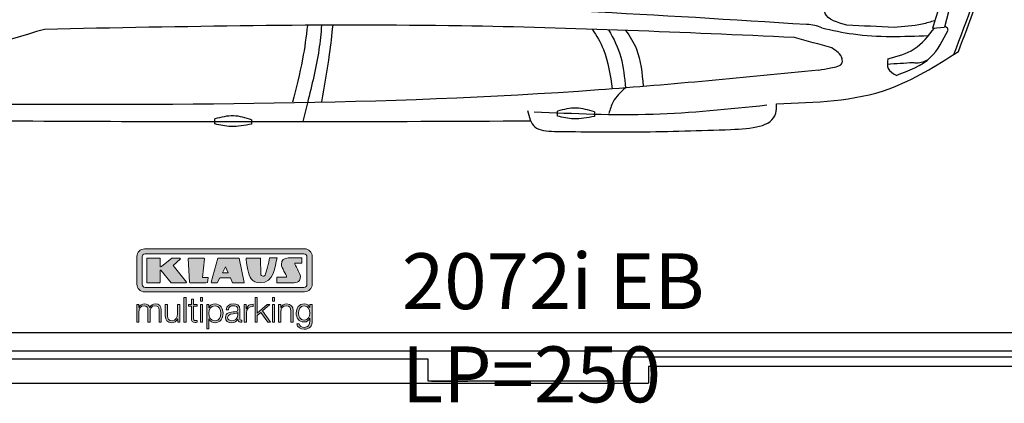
# Model space of a CAD drawing. Header units: millimetres. Extents: x 705 to 7297, y 228 to 3538.
# Tile 2 of 4: x 2918 to 5822, y 228 to 1360. Entities that reach past the tile are written whole.
import ezdxf

# ---------------------------------------------------------------- set-up
doc = ezdxf.new("R2010")
doc.units = ezdxf.units.MM
doc.layers.get('0').update_dxf_attribs({"lineweight": 25})
doc.layers.add('Car', color=10, linetype='Continuous', lineweight=25)
doc.layers.add('Logo', color=7, linetype='Continuous')
doc.styles.add('Aktuell-DIN', font='arial.ttf')

# ---------------------------------------------------------------- blocks, each defined once
blk = doc.blocks.new('KLAUS')
at = {"layer": 'Logo', "true_color": 0x7b7b7a}
h = blk.add_hatch(color=8, dxfattribs=at)
h.dxf.hatch_style = 2
edge = h.paths.add_edge_path()
edge.add_spline(control_points=[(3.6, 29.09), (2.88, 29.09), (2.3, 28.51), (2.3, 27.8), (2.3, 27.8), (2.3, 16.11), (2.3, 16.11), (2.3, 15.39), (2.88, 14.81), (3.6, 14.81), (3.6, 14.81), (71.16, 14.81), (71.16, 14.81), (71.88, 14.81), (72.46, 15.39), (72.46, 16.11), (72.46, 16.11), (72.46, 27.8), (72.46, 27.8), (72.46, 28.51), (71.88, 29.09), (71.16, 29.09), (71.16, 29.09), (3.6, 29.09), (3.6, 29.09), (3.6, 29.09), (3.6, 29.09), (3.6, 29.09)], knot_values=[0, 0, 0, 0, 1, 1, 1, 2, 2, 2, 3, 3, 3, 4, 4, 4, 5, 5, 5, 6, 6, 6, 7, 7, 7, 8, 8, 8, 9, 9, 9, 9], degree=3, periodic=0)
edge = h.paths.add_edge_path()
edge.add_spline(control_points=[(3.35, 31.23), (3.35, 31.23), (71.47, 31.23), (71.47, 31.23), (73.26, 31.23), (74.71, 29.77), (74.71, 27.99), (74.71, 27.99), (74.71, 16.17), (74.71, 16.17), (74.71, 14.38), (73.26, 12.93), (71.47, 12.93), (71.47, 12.93), (3.35, 12.93), (3.35, 12.93), (1.56, 12.93), (0.11, 14.38), (0.11, 16.17), (0.11, 16.17), (0.11, 27.99), (0.11, 27.99), (0.11, 29.77), (1.56, 31.23), (3.35, 31.23), (3.35, 31.23), (3.35, 31.23), (3.35, 31.23)], knot_values=[0, 0, 0, 0, 1, 1, 1, 2, 2, 2, 3, 3, 3, 4, 4, 4, 5, 5, 5, 6, 6, 6, 7, 7, 7, 8, 8, 8, 9, 9, 9, 9], degree=3, periodic=0)
h = blk.add_hatch(color=8, dxfattribs=at)
h.dxf.hatch_style = 2
edge = h.paths.add_edge_path()
edge.add_spline(control_points=[(4.5, 27.33), (4.5, 27.33), (9.7, 27.33), (9.7, 27.33), (9.84, 27.33), (9.96, 27.22), (9.96, 27.08), (9.96, 27.08), (9.96, 23.69), (9.96, 23.69), (9.96, 23.69), (9.94, 23.64), (10.04, 23.59), (10.14, 23.53), (10.2, 23.57), (10.2, 23.57), (10.2, 23.57), (10.51, 23.75), (10.51, 23.75), (10.51, 23.75), (14.94, 27.33), (14.94, 27.33), (14.94, 27.33), (18.41, 27.33), (18.41, 27.33), (18.41, 27.33), (18.49, 27.33), (18.56, 27.2), (18.65, 27.04), (18.53, 26.91), (18.53, 26.91), (18.53, 26.91), (15.49, 24.11), (15.49, 24.11), (15.49, 24.11), (21.14, 17.06), (21.14, 17.06), (21.14, 17.06), (21.13, 16.91), (21.13, 16.91), (21.08, 16.84), (20.99, 16.82), (20.99, 16.82), (20.99, 16.82), (14.7, 16.82), (14.7, 16.82), (14.7, 16.82), (10.26, 22.17), (10.26, 22.17), (10.26, 22.17), (10.19, 22.24), (10.08, 22.21), (9.97, 22.18), (9.96, 22.11), (9.96, 22.11), (9.96, 22.11), (9.96, 17.08), (9.96, 17.08), (9.96, 16.94), (9.84, 16.82), (9.7, 16.82), (9.7, 16.82), (4.5, 16.82), (4.5, 16.82), (4.36, 16.82), (4.25, 16.94), (4.25, 17.08), (4.25, 17.08), (4.25, 27.08), (4.25, 27.08), (4.25, 27.22), (4.36, 27.33), (4.5, 27.33), (4.5, 27.33), (4.5, 27.33), (4.5, 27.33)], knot_values=[0, 0, 0, 0, 1, 1, 1, 2, 2, 2, 3, 3, 3, 4, 4, 4, 5, 5, 5, 6, 6, 6, 7, 7, 7, 8, 8, 8, 9, 9, 9, 10, 10, 10, 11, 11, 11, 12, 12, 12, 13, 13, 13, 14, 14, 14, 15, 15, 15, 16, 16, 16, 17, 17, 17, 18, 18, 18, 19, 19, 19, 20, 20, 20, 21, 21, 21, 22, 22, 22, 23, 23, 23, 24, 24, 24, 25, 25, 25, 25], degree=3, periodic=0)
h = blk.add_hatch(color=8, dxfattribs=at)
h.dxf.hatch_style = 2
h.paths.add_polyline_path([(22.42, 17.06), (21.97, 27.15), (22.24, 27.33), (28.55, 27.33), (28.86, 26.97), (28.01, 19.08), (30.26, 19.07), (30.44, 18.95), (30.08, 16.95), (29.49, 16.82), (22.6, 16.82)])
h = blk.add_hatch(color=8, dxfattribs=at)
h.paths.add_polyline_path([(36.52, 21.01), (38.93, 21.01), (37.87, 23.57)])
h.paths.add_polyline_path([(34.52, 27.33), (43.65, 27.33), (45.76, 16.94), (45.57, 16.82), (40.83, 16.82), (39.89, 18.95), (35.42, 18.95), (34.27, 16.82), (31.78, 16.82), (31.66, 17)])
h = blk.add_hatch(color=8, dxfattribs=at)
h.dxf.hatch_style = 2
edge = h.paths.add_edge_path()
edge.add_spline(control_points=[(52.69, 27.32), (52.69, 27.32), (52.88, 20.14), (52.88, 20.14), (53.01, 19.89), (53.2, 19.77), (53.43, 19.71), (53.91, 19.59), (54.43, 19.57), (54.64, 20.03), (55.23, 21.34), (56.27, 25.45), (56.6, 27.33), (56.6, 27.33), (59.77, 27.33), (59.77, 27.33), (58.77, 23.9), (58.56, 16.82), (52.63, 16.76), (48.72, 16.72), (48.01, 19.35), (47.27, 22.24), (46.89, 23.68), (46.54, 27.33), (46.54, 27.33), (46.54, 27.33), (52.69, 27.32), (52.69, 27.32), (52.69, 27.32), (52.69, 27.32), (52.69, 27.32)], knot_values=[0, 0, 0, 0, 1, 1, 1, 2, 2, 2, 3, 3, 3, 4, 4, 4, 5, 5, 5, 6, 6, 6, 7, 7, 7, 8, 8, 8, 9, 9, 9, 10, 10, 10, 10], degree=3, periodic=0)
h = blk.add_hatch(color=8, dxfattribs=at)
h.dxf.hatch_style = 2
edge = h.paths.add_edge_path()
edge.add_spline(control_points=[(64.46, 27.33), (64.46, 27.33), (70.31, 27.33), (70.31, 27.33), (70.31, 26.52), (70.31, 26.02), (70.31, 25.12), (70.31, 25.12), (67.3, 25.12), (67.3, 25.12), (67.24, 25.04), (67.25, 25.11), (67.25, 24.91), (67.25, 24.88), (69.73, 20.38), (69.73, 19.57), (69.73, 16.4), (67.22, 16.81), (65.9, 16.82), (65.9, 16.82), (59.59, 16.82), (59.59, 16.82), (59.59, 17.76), (59.59, 18.23), (59.59, 19.14), (59.59, 19.14), (63.75, 19.14), (63.75, 19.14), (63.82, 19.22), (63.81, 19.11), (63.81, 19.31), (63.81, 20.32), (61.58, 23.06), (61.58, 24.63), (61.58, 26.33), (62.83, 27.34), (64.46, 27.33), (64.46, 27.33), (64.46, 27.33), (64.46, 27.33)], knot_values=[0, 0, 0, 0, 1, 1, 1, 2, 2, 2, 3, 3, 3, 4, 4, 4, 5, 5, 5, 6, 6, 6, 7, 7, 7, 8, 8, 8, 9, 9, 9, 10, 10, 10, 11, 11, 11, 12, 12, 12, 13, 13, 13, 13], degree=3, periodic=0)
at = {"layer": 'Logo', "true_color": 0xef7c00}
h = blk.add_hatch(color=30, dxfattribs=at)
h.dxf.hatch_style = 2
h.paths.add_polyline_path([(20.07, 0), (20.99, 0), (20.99, 10.45), (20.07, 10.45)])
h = blk.add_hatch(color=30, dxfattribs=at)
h.dxf.hatch_style = 2
edge = h.paths.add_edge_path()
edge.add_spline(control_points=[(24.22, 9.82), (24.22, 9.82), (23.3, 9.82), (23.3, 9.82), (23.3, 9.82), (23.3, 7.55), (23.3, 7.55), (23.3, 7.55), (21.98, 7.55), (21.98, 7.55), (21.98, 7.55), (21.98, 6.78), (21.98, 6.78), (21.98, 6.78), (23.3, 6.78), (23.3, 6.78), (23.3, 6.78), (23.3, 1.61), (23.3, 1.61), (23.28, 0.32), (23.71, -0.09), (24.94, -0.09), (25.22, -0.09), (25.48, -0.06), (25.76, -0.06), (25.76, -0.06), (25.76, 0.73), (25.76, 0.73), (25.5, 0.7), (25.23, 0.69), (24.97, 0.69), (24.31, 0.73), (24.22, 1.08), (24.22, 1.68), (24.22, 1.68), (24.22, 6.78), (24.22, 6.78), (24.22, 6.78), (25.76, 6.78), (25.76, 6.78), (25.76, 6.78), (25.76, 7.55), (25.76, 7.55), (25.76, 7.55), (24.22, 7.55), (24.22, 7.55), (24.22, 7.55), (24.22, 9.82), (24.22, 9.82), (24.22, 9.82), (24.22, 9.82), (24.22, 9.82)], knot_values=[0, 0, 0, 0, 1, 1, 1, 2, 2, 2, 3, 3, 3, 4, 4, 4, 5, 5, 5, 6, 6, 6, 7, 7, 7, 8, 8, 8, 9, 9, 9, 10, 10, 10, 11, 11, 11, 12, 12, 12, 13, 13, 13, 14, 14, 14, 15, 15, 15, 16, 16, 16, 17, 17, 17, 17], degree=3, periodic=0)
h = blk.add_hatch(color=30, dxfattribs=at)
h.paths.add_polyline_path([(27.1, 0), (28.03, 0), (28.03, 7.55), (27.1, 7.55)])
h.paths.add_polyline_path([(27.1, 8.98), (28.03, 8.98), (28.03, 10.45), (27.1, 10.45)])
h = blk.add_hatch(color=30, dxfattribs=at)
h.dxf.hatch_style = 2
h.paths.add_polyline_path([(50.4, 0), (51.32, 0), (51.32, 2.87), (52.82, 4.11), (55.8, 0), (56.96, 0), (53.52, 4.76), (56.74, 7.55), (55.51, 7.55), (51.32, 3.89), (51.32, 10.45), (50.4, 10.45)])
h = blk.add_hatch(color=30, dxfattribs=at)
h.paths.add_polyline_path([(57.74, 0), (58.66, 0), (58.66, 7.55), (57.74, 7.55)])
h.paths.add_polyline_path([(57.74, 8.98), (58.66, 8.98), (58.66, 10.45), (57.74, 10.45)])
h = blk.add_hatch(color=30, dxfattribs=at)
h.dxf.hatch_style = 2
edge = h.paths.add_edge_path()
edge.add_spline(control_points=[(0, 0), (0, 0), (0.92, 0), (0.92, 0), (0.92, 0), (0.92, 4.22), (0.92, 4.22), (0.94, 5.8), (1.58, 7), (3.18, 7), (4.35, 7), (4.77, 6.15), (4.76, 5.12), (4.76, 5.12), (4.76, 0), (4.76, 0), (4.76, 0), (5.68, 0), (5.68, 0), (5.68, 0), (5.68, 4.27), (5.68, 4.27), (5.68, 5.68), (6.14, 7), (7.73, 7), (9.05, 7), (9.52, 6.32), (9.52, 5.08), (9.52, 5.08), (9.52, 0), (9.52, 0), (9.52, 0), (10.44, 0), (10.44, 0), (10.44, 0), (10.44, 5.12), (10.44, 5.12), (10.44, 6.91), (9.59, 7.77), (7.94, 7.77), (6.94, 7.77), (5.99, 7.29), (5.54, 6.3), (5.26, 7.29), (4.36, 7.77), (3.37, 7.77), (2.17, 7.77), (1.38, 7.19), (0.89, 6.28), (0.89, 6.28), (0.85, 6.28), (0.85, 6.28), (0.85, 6.28), (0.85, 7.55), (0.85, 7.55), (0.85, 7.55), (0, 7.55), (0, 7.55), (0, 7.55), (0, 0), (0, 0), (0, 0), (0, 0), (0, 0)], knot_values=[0, 0, 0, 0, 1, 1, 1, 2, 2, 2, 3, 3, 3, 4, 4, 4, 5, 5, 5, 6, 6, 6, 7, 7, 7, 8, 8, 8, 9, 9, 9, 10, 10, 10, 11, 11, 11, 12, 12, 12, 13, 13, 13, 14, 14, 14, 15, 15, 15, 16, 16, 16, 17, 17, 17, 18, 18, 18, 19, 19, 19, 20, 20, 20, 21, 21, 21, 21], degree=3, periodic=0)
h = blk.add_hatch(color=30, dxfattribs=at)
h.dxf.hatch_style = 2
edge = h.paths.add_edge_path()
edge.add_spline(control_points=[(18.31, 7.55), (18.31, 7.55), (17.39, 7.55), (17.39, 7.55), (17.39, 7.55), (17.39, 3.59), (17.39, 3.59), (17.39, 2.05), (16.7, 0.56), (15.12, 0.56), (13.66, 0.56), (13.15, 1.27), (13.1, 2.64), (13.1, 2.64), (13.1, 7.55), (13.1, 7.55), (13.1, 7.55), (12.18, 7.55), (12.18, 7.55), (12.18, 7.55), (12.18, 2.65), (12.18, 2.65), (12.18, 0.89), (12.93, -0.22), (14.83, -0.22), (15.96, -0.22), (16.95, 0.35), (17.44, 1.36), (17.44, 1.36), (17.47, 1.36), (17.47, 1.36), (17.47, 1.36), (17.47, 0), (17.47, 0), (17.47, 0), (18.31, 0), (18.31, 0), (18.31, 0), (18.31, 7.55), (18.31, 7.55), (18.31, 7.55), (18.31, 7.55), (18.31, 7.55)], knot_values=[0, 0, 0, 0, 1, 1, 1, 2, 2, 2, 3, 3, 3, 4, 4, 4, 5, 5, 5, 6, 6, 6, 7, 7, 7, 8, 8, 8, 9, 9, 9, 10, 10, 10, 11, 11, 11, 12, 12, 12, 13, 13, 13, 14, 14, 14, 14], degree=3, periodic=0)
h = blk.add_hatch(color=30, dxfattribs=at)
edge = h.paths.add_edge_path()
edge.add_spline(control_points=[(35.84, 3.78), (35.84, 2.21), (35.12, 0.56), (33.37, 0.56), (31.4, 0.56), (30.72, 2.21), (30.72, 3.78), (30.72, 5.49), (31.33, 7), (33.37, 7), (35.12, 7), (35.84, 5.34), (35.84, 3.78), (35.84, 3.78), (35.84, 3.78), (35.84, 3.78)], knot_values=[0, 0, 0, 0, 1, 1, 1, 2, 2, 2, 3, 3, 3, 4, 4, 4, 5, 5, 5, 5], degree=3, periodic=0)
edge = h.paths.add_edge_path()
edge.add_spline(control_points=[(29.79, -2.8), (29.79, -2.8), (30.72, -2.8), (30.72, -2.8), (30.72, -2.8), (30.72, 1.43), (30.72, 1.43), (30.72, 1.43), (30.74, 1.43), (30.74, 1.43), (31.14, 0.35), (32.24, -0.22), (33.37, -0.22), (35.66, -0.22), (36.76, 1.64), (36.76, 3.78), (36.76, 5.91), (35.66, 7.77), (33.37, 7.77), (32.15, 7.77), (31.1, 7.14), (30.67, 6.12), (30.67, 6.12), (30.64, 6.12), (30.64, 6.12), (30.64, 6.12), (30.64, 7.55), (30.64, 7.55), (30.64, 7.55), (29.79, 7.55), (29.79, 7.55), (29.79, 7.55), (29.79, -2.8), (29.79, -2.8), (29.79, -2.8), (29.79, -2.8), (29.79, -2.8)], knot_values=[0, 0, 0, 0, 1, 1, 1, 2, 2, 2, 3, 3, 3, 4, 4, 4, 5, 5, 5, 6, 6, 6, 7, 7, 7, 8, 8, 8, 9, 9, 9, 10, 10, 10, 11, 11, 11, 12, 12, 12, 12], degree=3, periodic=0)
h = blk.add_hatch(color=30, dxfattribs=at)
edge = h.paths.add_edge_path()
edge.add_spline(control_points=[(43.03, 2.93), (43.04, 1.45), (41.8, 0.56), (40.39, 0.56), (39.53, 0.56), (38.71, 1.13), (38.71, 2.05), (38.71, 3.53), (40.66, 3.51), (42.22, 3.79), (42.47, 3.84), (42.88, 3.91), (43, 4.13), (43, 4.13), (43.03, 4.13), (43.03, 4.13), (43.03, 4.13), (43.03, 2.93), (43.03, 2.93), (43.03, 2.93), (43.03, 2.93), (43.03, 2.93)], knot_values=[0, 0, 0, 0, 1, 1, 1, 2, 2, 2, 3, 3, 3, 4, 4, 4, 5, 5, 5, 6, 6, 6, 7, 7, 7, 7], degree=3, periodic=0)
edge = h.paths.add_edge_path()
edge.add_spline(control_points=[(39.03, 5.24), (39.06, 6.47), (39.91, 7), (41.05, 7), (42.14, 7), (43.03, 6.69), (43.03, 5.45), (43.03, 4.61), (42.6, 4.51), (41.84, 4.42), (39.85, 4.19), (37.79, 4.11), (37.79, 1.99), (37.79, 0.47), (38.93, -0.22), (40.32, -0.22), (41.77, -0.22), (42.43, 0.34), (43.07, 1.32), (43.07, 1.32), (43.1, 1.32), (43.1, 1.32), (43.1, 0.53), (43.25, 0), (44.19, 0), (44.43, 0), (44.58, 0.01), (44.79, 0.06), (44.79, 0.06), (44.79, 0.83), (44.79, 0.83), (44.71, 0.81), (44.6, 0.78), (44.49, 0.78), (44.13, 0.78), (43.95, 0.98), (43.95, 1.33), (43.95, 1.33), (43.95, 5.34), (43.95, 5.34), (43.95, 7.36), (42.5, 7.77), (41.17, 7.77), (39.44, 7.77), (38.2, 7.01), (38.11, 5.24), (38.11, 5.24), (39.03, 5.24), (39.03, 5.24), (39.03, 5.24), (39.03, 5.24), (39.03, 5.24)], knot_values=[0, 0, 0, 0, 1, 1, 1, 2, 2, 2, 3, 3, 3, 4, 4, 4, 5, 5, 5, 6, 6, 6, 7, 7, 7, 8, 8, 8, 9, 9, 9, 10, 10, 10, 11, 11, 11, 12, 12, 12, 13, 13, 13, 14, 14, 14, 15, 15, 15, 16, 16, 16, 17, 17, 17, 17], degree=3, periodic=0)
h = blk.add_hatch(color=30, dxfattribs=at)
h.dxf.hatch_style = 2
edge = h.paths.add_edge_path()
edge.add_spline(control_points=[(45.79, 0), (45.79, 0), (46.71, 0), (46.71, 0), (46.71, 0), (46.71, 4.03), (46.71, 4.03), (46.71, 5.59), (47.85, 6.82), (49.52, 6.73), (49.52, 6.73), (49.52, 7.66), (49.52, 7.66), (48.16, 7.72), (47.14, 7), (46.67, 5.78), (46.67, 5.78), (46.64, 5.78), (46.64, 5.78), (46.64, 5.78), (46.64, 7.55), (46.64, 7.55), (46.64, 7.55), (45.79, 7.55), (45.79, 7.55), (45.79, 7.55), (45.79, 0), (45.79, 0), (45.79, 0), (45.79, 0), (45.79, 0)], knot_values=[0, 0, 0, 0, 1, 1, 1, 2, 2, 2, 3, 3, 3, 4, 4, 4, 5, 5, 5, 6, 6, 6, 7, 7, 7, 8, 8, 8, 9, 9, 9, 10, 10, 10, 10], degree=3, periodic=0)
h = blk.add_hatch(color=30, dxfattribs=at)
h.dxf.hatch_style = 2
edge = h.paths.add_edge_path()
edge.add_spline(control_points=[(60.41, 0), (60.41, 0), (61.33, 0), (61.33, 0), (61.33, 0), (61.33, 4.41), (61.33, 4.41), (61.36, 5.89), (62.24, 7), (63.7, 7), (65.2, 7), (65.62, 6.02), (65.62, 4.71), (65.62, 4.71), (65.62, 0), (65.62, 0), (65.62, 0), (66.54, 0), (66.54, 0), (66.54, 0), (66.54, 4.86), (66.54, 4.86), (66.54, 6.66), (65.9, 7.77), (63.78, 7.77), (62.71, 7.77), (61.7, 7.16), (61.36, 6.25), (61.36, 6.25), (61.33, 6.25), (61.33, 6.25), (61.33, 6.25), (61.33, 7.55), (61.33, 7.55), (61.33, 7.55), (60.41, 7.55), (60.41, 7.55), (60.41, 7.55), (60.41, 0), (60.41, 0), (60.41, 0), (60.41, 0), (60.41, 0)], knot_values=[0, 0, 0, 0, 1, 1, 1, 2, 2, 2, 3, 3, 3, 4, 4, 4, 5, 5, 5, 6, 6, 6, 7, 7, 7, 8, 8, 8, 9, 9, 9, 10, 10, 10, 11, 11, 11, 12, 12, 12, 13, 13, 13, 14, 14, 14, 14], degree=3, periodic=0)
h = blk.add_hatch(color=30, dxfattribs=at)
edge = h.paths.add_edge_path()
edge.add_spline(control_points=[(71.32, 0.86), (69.62, 0.86), (68.83, 2.34), (68.83, 3.86), (68.83, 5.43), (69.56, 7), (71.32, 7), (73.06, 7), (73.75, 5.34), (73.75, 3.86), (73.75, 2.33), (72.91, 0.86), (71.32, 0.86), (71.32, 0.86), (71.32, 0.86), (71.32, 0.86)], knot_values=[0, 0, 0, 0, 1, 1, 1, 2, 2, 2, 3, 3, 3, 4, 4, 4, 5, 5, 5, 5], degree=3, periodic=0)
edge = h.paths.add_edge_path()
edge.add_spline(control_points=[(74.67, 7.55), (74.67, 7.55), (73.75, 7.55), (73.75, 7.55), (73.75, 7.55), (73.75, 6.25), (73.75, 6.25), (73.75, 6.25), (73.72, 6.25), (73.72, 6.25), (73.35, 7.09), (72.41, 7.77), (71.32, 7.77), (69.13, 7.77), (67.9, 6.05), (67.9, 3.97), (67.9, 1.82), (68.9, 0.09), (71.32, 0.09), (72.4, 0.09), (73.29, 0.72), (73.72, 1.64), (73.72, 1.64), (73.75, 1.64), (73.75, 1.64), (73.75, 1.64), (73.75, 0.61), (73.75, 0.61), (73.75, -1.23), (73.01, -2.24), (71.32, -2.24), (70.29, -2.24), (69.31, -1.85), (69.1, -0.73), (69.1, -0.73), (68.18, -0.73), (68.18, -0.73), (68.31, -2.34), (69.81, -3.02), (71.32, -3.02), (73.79, -3.02), (74.65, -1.64), (74.67, 0.61), (74.67, 0.61), (74.67, 7.55), (74.67, 7.55), (74.67, 7.55), (74.67, 7.55), (74.67, 7.55)], knot_values=[0, 0, 0, 0, 1, 1, 1, 2, 2, 2, 3, 3, 3, 4, 4, 4, 5, 5, 5, 6, 6, 6, 7, 7, 7, 8, 8, 8, 9, 9, 9, 10, 10, 10, 11, 11, 11, 12, 12, 12, 13, 13, 13, 14, 14, 14, 15, 15, 15, 16, 16, 16, 16], degree=3, periodic=0)
at = {"layer": 'Logo', "lineweight": 0}
for points in [[(22.42, 17.06), (21.97, 27.15), (22.24, 27.33), (28.55, 27.33), (28.86, 26.97), (28.01, 19.08), (30.26, 19.07), (30.44, 18.95), (30.08, 16.95), (29.49, 16.82), (22.6, 16.82), (22.42, 17.06), (22.42, 17.06)], [(34.52, 27.33), (43.65, 27.33), (45.76, 16.94), (45.57, 16.82), (40.83, 16.82), (39.89, 18.95), (35.42, 18.95), (34.27, 16.82), (31.78, 16.82), (31.66, 17), (34.52, 27.33), (34.52, 27.33)], [(36.52, 21.01), (38.93, 21.01), (37.87, 23.57), (36.52, 21.01), (36.52, 21.01)], [(20.07, 0), (20.99, 0), (20.99, 10.45), (20.07, 10.45), (20.07, 0), (20.07, 0)], [(27.1, 8.98), (28.03, 8.98), (28.03, 10.45), (27.1, 10.45), (27.1, 8.98), (27.1, 8.98)], [(50.4, 0), (51.32, 0), (51.32, 2.87), (52.82, 4.11), (55.8, 0), (56.96, 0), (53.52, 4.76), (56.74, 7.55), (55.51, 7.55), (51.32, 3.89), (51.32, 10.45), (50.4, 10.45), (50.4, 0), (50.4, 0)], [(57.74, 8.98), (58.66, 8.98), (58.66, 10.45), (57.74, 10.45), (57.74, 8.98), (57.74, 8.98)], [(27.1, 0), (28.03, 0), (28.03, 7.55), (27.1, 7.55), (27.1, 0), (27.1, 0)], [(57.74, 0), (58.66, 0), (58.66, 7.55), (57.74, 7.55), (57.74, 0), (57.74, 0)]]:
    blk.add_lwpolyline(points, dxfattribs=at)
for points, knots in [([(3.35, 31.23), (3.35, 31.23), (71.47, 31.23), (71.47, 31.23), (73.26, 31.23), (74.71, 29.77), (74.71, 27.99), (74.71, 27.99), (74.71, 16.17), (74.71, 16.17), (74.71, 14.38), (73.26, 12.93), (71.47, 12.93), (71.47, 12.93), (3.35, 12.93), (3.35, 12.93), (1.56, 12.93), (0.11, 14.38), (0.11, 16.17), (0.11, 16.17), (0.11, 27.99), (0.11, 27.99), (0.11, 29.77), (1.56, 31.23), (3.35, 31.23), (3.35, 31.23), (3.35, 31.23), (3.35, 31.23)], [0, 0, 0, 0, 1, 1, 1, 2, 2, 2, 3, 3, 3, 4, 4, 4, 5, 5, 5, 6, 6, 6, 7, 7, 7, 8, 8, 8, 9, 9, 9, 9]), ([(3.6, 29.09), (2.88, 29.09), (2.3, 28.51), (2.3, 27.8), (2.3, 27.8), (2.3, 16.11), (2.3, 16.11), (2.3, 15.39), (2.88, 14.81), (3.6, 14.81), (3.6, 14.81), (71.16, 14.81), (71.16, 14.81), (71.88, 14.81), (72.46, 15.39), (72.46, 16.11), (72.46, 16.11), (72.46, 27.8), (72.46, 27.8), (72.46, 28.51), (71.88, 29.09), (71.16, 29.09), (71.16, 29.09), (3.6, 29.09), (3.6, 29.09), (3.6, 29.09), (3.6, 29.09), (3.6, 29.09)], [0, 0, 0, 0, 1, 1, 1, 2, 2, 2, 3, 3, 3, 4, 4, 4, 5, 5, 5, 6, 6, 6, 7, 7, 7, 8, 8, 8, 9, 9, 9, 9]), ([(4.5, 27.33), (4.5, 27.33), (9.7, 27.33), (9.7, 27.33), (9.84, 27.33), (9.96, 27.22), (9.96, 27.08), (9.96, 27.08), (9.96, 23.69), (9.96, 23.69), (9.96, 23.69), (9.94, 23.64), (10.04, 23.59), (10.14, 23.53), (10.2, 23.57), (10.2, 23.57), (10.2, 23.57), (10.51, 23.75), (10.51, 23.75), (10.51, 23.75), (14.94, 27.33), (14.94, 27.33), (14.94, 27.33), (18.41, 27.33), (18.41, 27.33), (18.41, 27.33), (18.49, 27.33), (18.56, 27.2), (18.65, 27.04), (18.53, 26.91), (18.53, 26.91), (18.53, 26.91), (15.49, 24.11), (15.49, 24.11), (15.49, 24.11), (21.14, 17.06), (21.14, 17.06), (21.14, 17.06), (21.13, 16.91), (21.13, 16.91), (21.08, 16.84), (20.99, 16.82), (20.99, 16.82), (20.99, 16.82), (14.7, 16.82), (14.7, 16.82), (14.7, 16.82), (10.26, 22.17), (10.26, 22.17), (10.26, 22.17), (10.19, 22.24), (10.08, 22.21), (9.97, 22.18), (9.96, 22.11), (9.96, 22.11), (9.96, 22.11), (9.96, 17.08), (9.96, 17.08), (9.96, 16.94), (9.84, 16.82), (9.7, 16.82), (9.7, 16.82), (4.5, 16.82), (4.5, 16.82), (4.36, 16.82), (4.25, 16.94), (4.25, 17.08), (4.25, 17.08), (4.25, 27.08), (4.25, 27.08), (4.25, 27.22), (4.36, 27.33), (4.5, 27.33), (4.5, 27.33), (4.5, 27.33), (4.5, 27.33)], [0, 0, 0, 0, 1, 1, 1, 2, 2, 2, 3, 3, 3, 4, 4, 4, 5, 5, 5, 6, 6, 6, 7, 7, 7, 8, 8, 8, 9, 9, 9, 10, 10, 10, 11, 11, 11, 12, 12, 12, 13, 13, 13, 14, 14, 14, 15, 15, 15, 16, 16, 16, 17, 17, 17, 18, 18, 18, 19, 19, 19, 20, 20, 20, 21, 21, 21, 22, 22, 22, 23, 23, 23, 24, 24, 24, 25, 25, 25, 25]), ([(52.69, 27.32), (52.69, 27.32), (52.88, 20.14), (52.88, 20.14), (53.01, 19.89), (53.2, 19.77), (53.43, 19.71), (53.91, 19.59), (54.43, 19.57), (54.64, 20.03), (55.23, 21.34), (56.27, 25.45), (56.6, 27.33), (56.6, 27.33), (59.77, 27.33), (59.77, 27.33), (58.77, 23.9), (58.56, 16.82), (52.63, 16.76), (48.72, 16.72), (48.01, 19.35), (47.27, 22.24), (46.89, 23.68), (46.54, 27.33), (46.54, 27.33), (46.54, 27.33), (52.69, 27.32), (52.69, 27.32), (52.69, 27.32), (52.69, 27.32), (52.69, 27.32)], [0, 0, 0, 0, 1, 1, 1, 2, 2, 2, 3, 3, 3, 4, 4, 4, 5, 5, 5, 6, 6, 6, 7, 7, 7, 8, 8, 8, 9, 9, 9, 10, 10, 10, 10]), ([(64.46, 27.33), (64.46, 27.33), (70.31, 27.33), (70.31, 27.33), (70.31, 26.52), (70.31, 26.02), (70.31, 25.12), (70.31, 25.12), (67.3, 25.12), (67.3, 25.12), (67.24, 25.04), (67.25, 25.11), (67.25, 24.91), (67.25, 24.88), (69.73, 20.38), (69.73, 19.57), (69.73, 16.4), (67.22, 16.81), (65.9, 16.82), (65.9, 16.82), (59.59, 16.82), (59.59, 16.82), (59.59, 17.76), (59.59, 18.23), (59.59, 19.14), (59.59, 19.14), (63.75, 19.14), (63.75, 19.14), (63.82, 19.22), (63.81, 19.11), (63.81, 19.31), (63.81, 20.32), (61.58, 23.06), (61.58, 24.63), (61.58, 26.33), (62.83, 27.34), (64.46, 27.33), (64.46, 27.33), (64.46, 27.33), (64.46, 27.33)], [0, 0, 0, 0, 1, 1, 1, 2, 2, 2, 3, 3, 3, 4, 4, 4, 5, 5, 5, 6, 6, 6, 7, 7, 7, 8, 8, 8, 9, 9, 9, 10, 10, 10, 11, 11, 11, 12, 12, 12, 13, 13, 13, 13]), ([(24.22, 9.82), (24.22, 9.82), (23.3, 9.82), (23.3, 9.82), (23.3, 9.82), (23.3, 7.55), (23.3, 7.55), (23.3, 7.55), (21.98, 7.55), (21.98, 7.55), (21.98, 7.55), (21.98, 6.78), (21.98, 6.78), (21.98, 6.78), (23.3, 6.78), (23.3, 6.78), (23.3, 6.78), (23.3, 1.61), (23.3, 1.61), (23.28, 0.32), (23.71, -0.09), (24.94, -0.09), (25.22, -0.09), (25.48, -0.06), (25.76, -0.06), (25.76, -0.06), (25.76, 0.73), (25.76, 0.73), (25.5, 0.7), (25.23, 0.69), (24.97, 0.69), (24.31, 0.73), (24.22, 1.08), (24.22, 1.68), (24.22, 1.68), (24.22, 6.78), (24.22, 6.78), (24.22, 6.78), (25.76, 6.78), (25.76, 6.78), (25.76, 6.78), (25.76, 7.55), (25.76, 7.55), (25.76, 7.55), (24.22, 7.55), (24.22, 7.55), (24.22, 7.55), (24.22, 9.82), (24.22, 9.82), (24.22, 9.82), (24.22, 9.82), (24.22, 9.82)], [0, 0, 0, 0, 1, 1, 1, 2, 2, 2, 3, 3, 3, 4, 4, 4, 5, 5, 5, 6, 6, 6, 7, 7, 7, 8, 8, 8, 9, 9, 9, 10, 10, 10, 11, 11, 11, 12, 12, 12, 13, 13, 13, 14, 14, 14, 15, 15, 15, 16, 16, 16, 17, 17, 17, 17]), ([(0, 0), (0, 0), (0.92, 0), (0.92, 0), (0.92, 0), (0.92, 4.22), (0.92, 4.22), (0.94, 5.8), (1.58, 7), (3.18, 7), (4.35, 7), (4.77, 6.15), (4.76, 5.12), (4.76, 5.12), (4.76, 0), (4.76, 0), (4.76, 0), (5.68, 0), (5.68, 0), (5.68, 0), (5.68, 4.27), (5.68, 4.27), (5.68, 5.68), (6.14, 7), (7.73, 7), (9.05, 7), (9.52, 6.32), (9.52, 5.08), (9.52, 5.08), (9.52, 0), (9.52, 0), (9.52, 0), (10.44, 0), (10.44, 0), (10.44, 0), (10.44, 5.12), (10.44, 5.12), (10.44, 6.91), (9.59, 7.77), (7.94, 7.77), (6.94, 7.77), (5.99, 7.29), (5.54, 6.3), (5.26, 7.29), (4.36, 7.77), (3.37, 7.77), (2.17, 7.77), (1.38, 7.19), (0.89, 6.28), (0.89, 6.28), (0.85, 6.28), (0.85, 6.28), (0.85, 6.28), (0.85, 7.55), (0.85, 7.55), (0.85, 7.55), (0, 7.55), (0, 7.55), (0, 7.55), (0, 0), (0, 0), (0, 0), (0, 0), (0, 0)], [0, 0, 0, 0, 1, 1, 1, 2, 2, 2, 3, 3, 3, 4, 4, 4, 5, 5, 5, 6, 6, 6, 7, 7, 7, 8, 8, 8, 9, 9, 9, 10, 10, 10, 11, 11, 11, 12, 12, 12, 13, 13, 13, 14, 14, 14, 15, 15, 15, 16, 16, 16, 17, 17, 17, 18, 18, 18, 19, 19, 19, 20, 20, 20, 21, 21, 21, 21]), ([(18.31, 7.55), (18.31, 7.55), (17.39, 7.55), (17.39, 7.55), (17.39, 7.55), (17.39, 3.59), (17.39, 3.59), (17.39, 2.05), (16.7, 0.56), (15.12, 0.56), (13.66, 0.56), (13.15, 1.27), (13.1, 2.64), (13.1, 2.64), (13.1, 7.55), (13.1, 7.55), (13.1, 7.55), (12.18, 7.55), (12.18, 7.55), (12.18, 7.55), (12.18, 2.65), (12.18, 2.65), (12.18, 0.89), (12.93, -0.22), (14.83, -0.22), (15.96, -0.22), (16.95, 0.35), (17.44, 1.36), (17.44, 1.36), (17.47, 1.36), (17.47, 1.36), (17.47, 1.36), (17.47, 0), (17.47, 0), (17.47, 0), (18.31, 0), (18.31, 0), (18.31, 0), (18.31, 7.55), (18.31, 7.55), (18.31, 7.55), (18.31, 7.55), (18.31, 7.55)], [0, 0, 0, 0, 1, 1, 1, 2, 2, 2, 3, 3, 3, 4, 4, 4, 5, 5, 5, 6, 6, 6, 7, 7, 7, 8, 8, 8, 9, 9, 9, 10, 10, 10, 11, 11, 11, 12, 12, 12, 13, 13, 13, 14, 14, 14, 14]), ([(29.79, -2.8), (29.79, -2.8), (30.72, -2.8), (30.72, -2.8), (30.72, -2.8), (30.72, 1.43), (30.72, 1.43), (30.72, 1.43), (30.74, 1.43), (30.74, 1.43), (31.14, 0.35), (32.24, -0.22), (33.37, -0.22), (35.66, -0.22), (36.76, 1.64), (36.76, 3.78), (36.76, 5.91), (35.66, 7.77), (33.37, 7.77), (32.15, 7.77), (31.1, 7.14), (30.67, 6.12), (30.67, 6.12), (30.64, 6.12), (30.64, 6.12), (30.64, 6.12), (30.64, 7.55), (30.64, 7.55), (30.64, 7.55), (29.79, 7.55), (29.79, 7.55), (29.79, 7.55), (29.79, -2.8), (29.79, -2.8), (29.79, -2.8), (29.79, -2.8), (29.79, -2.8)], [0, 0, 0, 0, 1, 1, 1, 2, 2, 2, 3, 3, 3, 4, 4, 4, 5, 5, 5, 6, 6, 6, 7, 7, 7, 8, 8, 8, 9, 9, 9, 10, 10, 10, 11, 11, 11, 12, 12, 12, 12]), ([(35.84, 3.78), (35.84, 2.21), (35.12, 0.56), (33.37, 0.56), (31.4, 0.56), (30.72, 2.21), (30.72, 3.78), (30.72, 5.49), (31.33, 7), (33.37, 7), (35.12, 7), (35.84, 5.34), (35.84, 3.78), (35.84, 3.78), (35.84, 3.78), (35.84, 3.78)], [0, 0, 0, 0, 1, 1, 1, 2, 2, 2, 3, 3, 3, 4, 4, 4, 5, 5, 5, 5]), ([(39.03, 5.24), (39.06, 6.47), (39.91, 7), (41.05, 7), (42.14, 7), (43.03, 6.69), (43.03, 5.45), (43.03, 4.61), (42.6, 4.51), (41.84, 4.42), (39.85, 4.19), (37.79, 4.11), (37.79, 1.99), (37.79, 0.47), (38.93, -0.22), (40.32, -0.22), (41.77, -0.22), (42.43, 0.34), (43.07, 1.32), (43.07, 1.32), (43.1, 1.32), (43.1, 1.32), (43.1, 0.53), (43.25, 0), (44.19, 0), (44.43, 0), (44.58, 0.01), (44.79, 0.06), (44.79, 0.06), (44.79, 0.83), (44.79, 0.83), (44.71, 0.81), (44.6, 0.78), (44.49, 0.78), (44.13, 0.78), (43.95, 0.98), (43.95, 1.33), (43.95, 1.33), (43.95, 5.34), (43.95, 5.34), (43.95, 7.36), (42.5, 7.77), (41.17, 7.77), (39.44, 7.77), (38.2, 7.01), (38.11, 5.24), (38.11, 5.24), (39.03, 5.24), (39.03, 5.24), (39.03, 5.24), (39.03, 5.24), (39.03, 5.24)], [0, 0, 0, 0, 1, 1, 1, 2, 2, 2, 3, 3, 3, 4, 4, 4, 5, 5, 5, 6, 6, 6, 7, 7, 7, 8, 8, 8, 9, 9, 9, 10, 10, 10, 11, 11, 11, 12, 12, 12, 13, 13, 13, 14, 14, 14, 15, 15, 15, 16, 16, 16, 17, 17, 17, 17]), ([(45.79, 0), (45.79, 0), (46.71, 0), (46.71, 0), (46.71, 0), (46.71, 4.03), (46.71, 4.03), (46.71, 5.59), (47.85, 6.82), (49.52, 6.73), (49.52, 6.73), (49.52, 7.66), (49.52, 7.66), (48.16, 7.72), (47.14, 7), (46.67, 5.78), (46.67, 5.78), (46.64, 5.78), (46.64, 5.78), (46.64, 5.78), (46.64, 7.55), (46.64, 7.55), (46.64, 7.55), (45.79, 7.55), (45.79, 7.55), (45.79, 7.55), (45.79, 0), (45.79, 0), (45.79, 0), (45.79, 0), (45.79, 0)], [0, 0, 0, 0, 1, 1, 1, 2, 2, 2, 3, 3, 3, 4, 4, 4, 5, 5, 5, 6, 6, 6, 7, 7, 7, 8, 8, 8, 9, 9, 9, 10, 10, 10, 10]), ([(60.41, 0), (60.41, 0), (61.33, 0), (61.33, 0), (61.33, 0), (61.33, 4.41), (61.33, 4.41), (61.36, 5.89), (62.24, 7), (63.7, 7), (65.2, 7), (65.62, 6.02), (65.62, 4.71), (65.62, 4.71), (65.62, 0), (65.62, 0), (65.62, 0), (66.54, 0), (66.54, 0), (66.54, 0), (66.54, 4.86), (66.54, 4.86), (66.54, 6.66), (65.9, 7.77), (63.78, 7.77), (62.71, 7.77), (61.7, 7.16), (61.36, 6.25), (61.36, 6.25), (61.33, 6.25), (61.33, 6.25), (61.33, 6.25), (61.33, 7.55), (61.33, 7.55), (61.33, 7.55), (60.41, 7.55), (60.41, 7.55), (60.41, 7.55), (60.41, 0), (60.41, 0), (60.41, 0), (60.41, 0), (60.41, 0)], [0, 0, 0, 0, 1, 1, 1, 2, 2, 2, 3, 3, 3, 4, 4, 4, 5, 5, 5, 6, 6, 6, 7, 7, 7, 8, 8, 8, 9, 9, 9, 10, 10, 10, 11, 11, 11, 12, 12, 12, 13, 13, 13, 14, 14, 14, 14]), ([(74.67, 7.55), (74.67, 7.55), (73.75, 7.55), (73.75, 7.55), (73.75, 7.55), (73.75, 6.25), (73.75, 6.25), (73.75, 6.25), (73.72, 6.25), (73.72, 6.25), (73.35, 7.09), (72.41, 7.77), (71.32, 7.77), (69.13, 7.77), (67.9, 6.05), (67.9, 3.97), (67.9, 1.82), (68.9, 0.09), (71.32, 0.09), (72.4, 0.09), (73.29, 0.72), (73.72, 1.64), (73.72, 1.64), (73.75, 1.64), (73.75, 1.64), (73.75, 1.64), (73.75, 0.61), (73.75, 0.61), (73.75, -1.23), (73.01, -2.24), (71.32, -2.24), (70.29, -2.24), (69.31, -1.85), (69.1, -0.73), (69.1, -0.73), (68.18, -0.73), (68.18, -0.73), (68.31, -2.34), (69.81, -3.02), (71.32, -3.02), (73.79, -3.02), (74.65, -1.64), (74.67, 0.61), (74.67, 0.61), (74.67, 7.55), (74.67, 7.55), (74.67, 7.55), (74.67, 7.55), (74.67, 7.55)], [0, 0, 0, 0, 1, 1, 1, 2, 2, 2, 3, 3, 3, 4, 4, 4, 5, 5, 5, 6, 6, 6, 7, 7, 7, 8, 8, 8, 9, 9, 9, 10, 10, 10, 11, 11, 11, 12, 12, 12, 13, 13, 13, 14, 14, 14, 15, 15, 15, 16, 16, 16, 16]), ([(71.32, 0.86), (69.62, 0.86), (68.83, 2.34), (68.83, 3.86), (68.83, 5.43), (69.56, 7), (71.32, 7), (73.06, 7), (73.75, 5.34), (73.75, 3.86), (73.75, 2.33), (72.91, 0.86), (71.32, 0.86), (71.32, 0.86), (71.32, 0.86), (71.32, 0.86)], [0, 0, 0, 0, 1, 1, 1, 2, 2, 2, 3, 3, 3, 4, 4, 4, 5, 5, 5, 5]), ([(43.03, 2.93), (43.04, 1.45), (41.8, 0.56), (40.39, 0.56), (39.53, 0.56), (38.71, 1.13), (38.71, 2.05), (38.71, 3.53), (40.66, 3.51), (42.22, 3.79), (42.47, 3.84), (42.88, 3.91), (43, 4.13), (43, 4.13), (43.03, 4.13), (43.03, 4.13), (43.03, 4.13), (43.03, 2.93), (43.03, 2.93), (43.03, 2.93), (43.03, 2.93), (43.03, 2.93)], [0, 0, 0, 0, 1, 1, 1, 2, 2, 2, 3, 3, 3, 4, 4, 4, 5, 5, 5, 6, 6, 6, 7, 7, 7, 7])]:
    blk.add_open_spline(points, degree=3, knots=knots, dxfattribs=at)

msp = doc.modelspace()

# ---------------------------------------------------------------- linework, layer by layer
for p, q in [((1533.35, 437.27), (6020.52, 437.27)), ((4651.19, 382.27), (1454.17, 382.27)), ((4266.54, 382.27), (4266.25, 382.27)), ((4266.54, 382.27), (4266.54, 382.27)), ((6015.74, 382.27), (4651.19, 382.27)), ((4122.78, 358.77), (1832.77, 358.77)), ((4122.78, 293.27), (4122.78, 358.77)), ((6251.55, 363.77), (4717.77, 363.77)), ((4717.77, 363.77), (4717.77, 293.27)), ((4772.77, 337.27), (6272.78, 337.27)), ((4772.77, 336.52), (4772.77, 287.27)), ((4717.77, 293.27), (4122.78, 293.27)), ((4132.78, 293.27), (4239.23, 293.27)), ((1372.77, 287.27), (4772.77, 287.27))]:
    msp.add_line(p, q)
at = {"layer": 'Car'}
for p, q in [((5609.8, 1335.16), (5645.52, 1338.32)), ((3766.57, 1115.31), (3752.59, 1059.53))]:
    msp.add_line(p, q, dxfattribs=at)
for points in [[(4504.14, 1075.6), (4504.14, 1090.58)], [(4612.7, 1087.96), (4612.7, 1075.02)], [(3493.2, 1052.7), (3493.2, 1067.68)], [(3601.76, 1065.05), (3601.76, 1052.12)]]:
    msp.add_lwpolyline(points, dxfattribs=at)
msp.add_arc((4693.18, -4626.93), 6197.21, 105.945352, 109.596216, dxfattribs=at)
for points in [[(5692.51, 1933.71), (5654.79, 1487.33), (5609.8, 1335.16)], [(5673.26, 1258.04), (5773.24, 1573.76), (5797.45, 1887.07), (5799.65, 1933.73)], [(5686.69, 1266.56), (5773.38, 1529.19), (5806.93, 1933.73)], [(5357.72, 1344), (5293.25, 1379), (5298.33, 1432.85)], [(5238.7, 1345.94), (3927.69, 1405.03), (2953.39, 1387.1)], [(5202.79, 1307.87), (4220.96, 1341.91), (2990.68, 1331.84)], [(5283.61, 1335.92), (5263.23, 1343.41), (5238.7, 1345.94)], [(5496.86, 1337.58), (5357.72, 1344)], [(5616.95, 1357.24), (5579.82, 1347.28), (5496.86, 1337.58)], [(5656.15, 1329.2), (5655.48, 1332.96), (5646.36, 1341.41)], [(5313.28, 1277.13), (5202.79, 1307.87)], [(5283.61, 1335.92), (5376.3, 1318.19), (5598.67, 1313.59)], [(5478.48, 1244.7), (5556.45, 1274.03), (5616.47, 1335.75)], [(5502.87, 1195.99), (5604.6, 1249.45), (5656.15, 1329.2)], [(5150.47, 1112.38), (5482.1, 1156.34), (5686.69, 1266.56)], [(5274.55, 1211.29), (5309.81, 1218.15), (5344.09, 1234.81), (5344.59, 1237.94)], [(5478.48, 1244.97), (5479.28, 1216.19), (5502.87, 1196.26)], [(5553.03, 1233.24), (5476.96, 1228.32)], [(5274.55, 1211.29), (4625.41, 1152.91), (2709.77, 1110.31)], [(4704.24, 1158.88), (4668.01, 1117.8), (4655.58, 1083.21)], [(5121.51, 1107.66), (4785.96, 1080.67), (4435.16, 1087.71)], [(5015.35, 1036.27), (5147.82, 1084.12), (5150.47, 1112.38)], [(3601.76, 1065.05), (3548.64, 1076.42), (3493.2, 1067.68)], [(4415.17, 1092.28), (4437.05, 1044.03), (4494.88, 1030.75)], [(4612.7, 1087.96), (4559.59, 1099.33), (4504.14, 1090.58)], [(4612.7, 1075.02), (4551.42, 1067.79), (4504.14, 1075.6)], [(3601.76, 1052.12), (3540.48, 1044.88), (3493.2, 1052.7)], [(4494.88, 1030.75), (4742.93, 1029.24), (5015.35, 1036.27)]]:
    msp.add_spline(points, degree=3, dxfattribs=at)
for points, knots in [([(5738.49, 1933.72), (5736.11, 1857.58), (5729.79, 1655.68), (5678.71, 1460.01), (5645.52, 1338.32)], [0, 0, 0, 0, 22.79473, 60.4405335, 60.4405335, 60.4405335, 60.4405335]), ([(3766.55, 1343.55), (3762.65, 1310.26), (3752.07, 1233.01), (3732.54, 1157.4), (3722.51, 1116.52)], [6.4329915, 6.4329915, 6.4329915, 6.4329915, 16.5424251, 29.8301072, 29.8301072, 29.8301072, 29.8301072]), ([(3807.99, 1343.97), (3806.03, 1319.66), (3798.16, 1242.54), (3779.42, 1167.07), (3766.57, 1115.31)], [6.5564591, 6.5564591, 6.5564591, 6.5564591, 13.8699149, 29.8274463, 29.8274463, 29.8274463, 29.8274463]), ([(3840.83, 1343.98), (3837.94, 1315.58), (3829.33, 1239.24), (3815.65, 1163.59), (3807.39, 1117.93)], [6.6327441, 6.6327441, 6.6327441, 6.6327441, 15.2289071, 29.6828472, 29.6828472, 29.6828472, 29.6828472]), ([(4606.36, 1332.13), (4619.41, 1313.16), (4650.84, 1259.4), (4659.69, 1196.07), (4665.25, 1156.34)], [7.4489286, 7.4489286, 7.4489286, 7.4489286, 14.3334492, 26.2908128, 26.2908128, 26.2908128, 26.2908128]), ([(4654.69, 1330.47), (4669.9, 1304.46), (4696.27, 1250.46), (4701.56, 1189.62), (4704.24, 1158.88)], [6.4830652, 6.4830652, 6.4830652, 6.4830652, 15.4380648, 24.5854757, 24.5854757, 24.5854757, 24.5854757]), ([(4704.73, 1328.66), (4717.7, 1311.3), (4748.43, 1261.74), (4753.56, 1201.41), (4756.7, 1164.58)], [6.8005863, 6.8005863, 6.8005863, 6.8005863, 13.2652487, 24.5027164, 24.5027164, 24.5027164, 24.5027164]), ([(2729.08, 1062.47), (3073.8, 1060.66), (3641.4, 1058.33), (4208.98, 1060.64), (4424.77, 1061.85)], [30.2317921, 30.2317921, 30.2317921, 30.2317921, 135.7738464, 200.5104278, 200.5104278, 200.5104278, 200.5104278])]:
    msp.add_open_spline(points, degree=3, knots=knots, dxfattribs=at)
for points, end_tangent in [([(5344.59, 1237.94), (5343.61, 1245.28), (5313.28, 1277.13)], (-0.9618979, 0.2734089)), ([(5594.63, 1240.77), (5558.98, 1231.94), (5553.03, 1233.24)], (-0.9994258, -0.0338838))]:
    msp.add_spline(points, degree=3, dxfattribs=dict(at, end_tangent=end_tangent))

# ---------------------------------------------------------------- block references
at = {"xscale": 6.929133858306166, "yscale": 6.929133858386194, "zscale": 6.929133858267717, "rotation": 0.01107024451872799}
msp.add_blockref('KLAUS', (3262.75, 467.48), dxfattribs=at)

# ---------------------------------------------------------------- texts
at = {"insert": (4044.99, 670.97), "char_height": 165, "attachment_point": 1, "style": 'Aktuell-DIN'}
msp.add_mtext_dynamic_manual_height_columns('{\\Fisocp2|c0;2072i EB LP=250}', width=1688.1302, gutter_width=1, heights=[0], dxfattribs=at)

doc.saveas('drawing.dxf')
